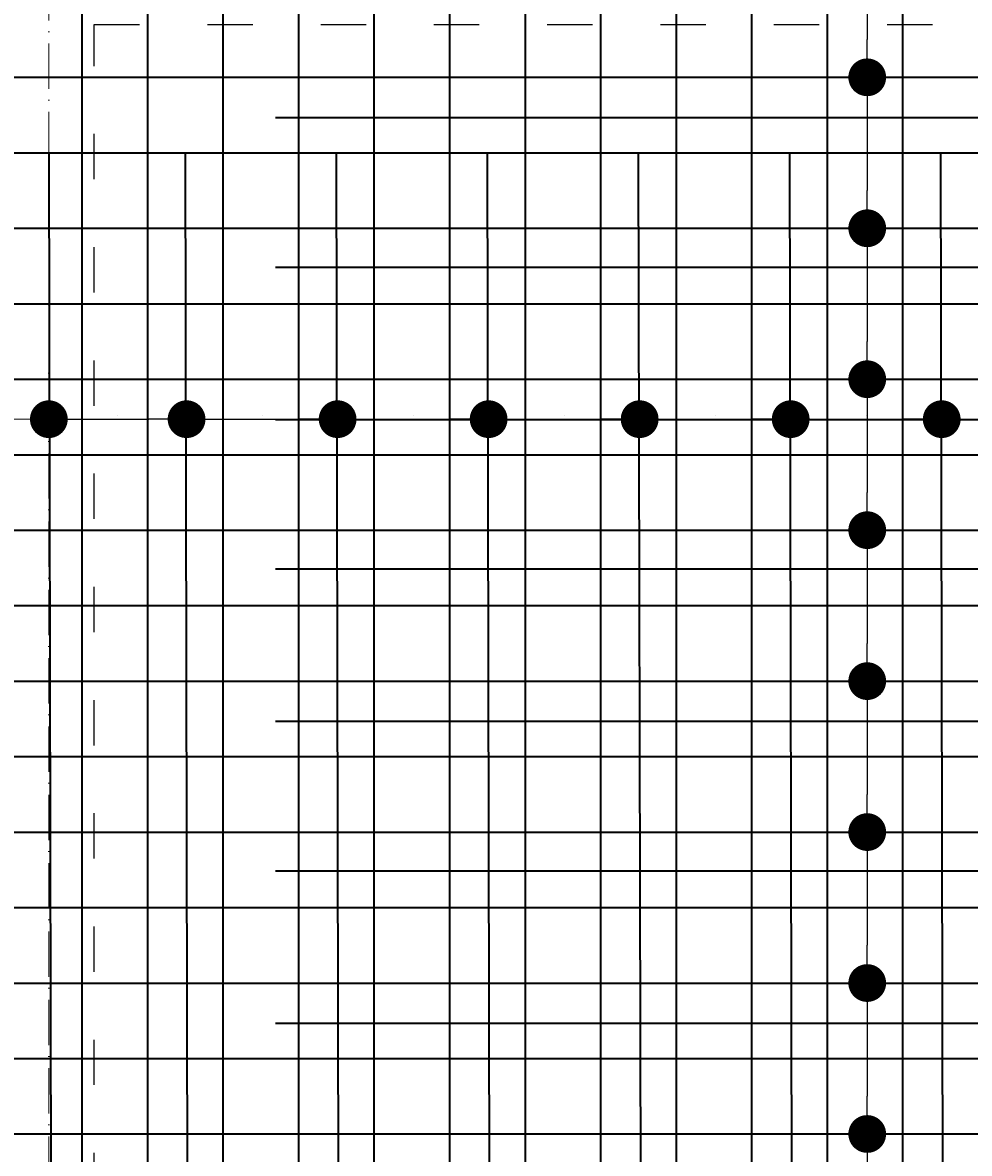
# Model space of a CAD drawing. Header units: millimetres. Extents: x 295948 to 312016, y 6878 to 18016.
# Tile 141 of 252: x 303163 to 303414, y 15973 to 16273. Entities that reach past the tile are written whole.
import ezdxf

# ---------------------------------------------------------------- set-up
doc = ezdxf.new("R2010")
doc.units = ezdxf.units.MM
doc.linetypes.add('ACAD_ISO03W100', pattern=[30, 12, -18])
doc.linetypes.add('ACAD_ISO10W100', pattern=[18, 12, -3, 0, -3])
for name, color, linetype, lineweight in [('konstrukcja wymiary', 1, 'Continuous', 13), ('osie', 5, 'ACAD_ISO10W100', 13), ('zbrojenie płyty', 141, 'Continuous', 35)]:
    doc.layers.add(name, color=color, linetype=linetype, lineweight=lineweight)
doc.layers.add('przerywane', color=6, linetype='ACAD_ISO03W100')
doc.styles.get("Standard").update_dxf_attribs({"font": 'romand.shx', "oblique": 10})
doc.dimstyles.new('kropki', dxfattribs={"dimtxt": 0.001, "dimasz": 10, "dimexe": 1.25, "dimexo": 0.625, "dimgap": 1, "dimtad": 1, "dimtxsty": 'Standard', "dimblk": 'DOT', "dimcen": 2.5, "dimadec": 0, "dimazin": 0, "dimtfac": 1, "dimtmove": 0, "dimatfit": 3, "dimfxl": 1, "dimfxlon": 1, "dimarcsym": 0})

# ---------------------------------------------------------------- blocks, each defined once
blk = doc.blocks.new('_Dot')
at = {"color": 0, "linetype": 'ByBlock', "lineweight": -2}
blk.add_line((-0.5, 0), (-1, 0), dxfattribs=at)
at = {"color": 0, "linetype": 'ByBlock', "const_width": 0.5}
blk.add_lwpolyline([(-0.25, 0, 1), (0.25, 0, 1)], format="xyb", close=True, dxfattribs=at)
blk = doc.blocks.new('*D2398')
at = {"layer": 'Defpoints', "color": 0, "transparency": 16777216}
for p in [(303376.56, 16298.24), (303376.56, 16258.24), (303387.19, 16258.24)]:
    blk.add_point(p, dxfattribs=at)
at = {"layer": 'konstrukcja wymiary', "color": 0, "lineweight": -2, "transparency": 16777216}
for p, q in [((303386.19, 16298.24), (303388.44, 16298.24)), ((303387.19, 16288.24), (303387.19, 16268.24)), ((303386.19, 16258.24), (303388.44, 16258.24))]:
    blk.add_line(p, q, dxfattribs=at)
at = {"layer": 'konstrukcja wymiary', "color": 0, "lineweight": -2, "transparency": 16777216, "xscale": 10, "yscale": 10, "zscale": 10}
for p, rotation in [((303387.19, 16298.24), 90), ((303387.19, 16258.24), 270)]:
    blk.add_blockref('_Dot', p, dxfattribs=dict(at, rotation=rotation))
at = {"layer": 'konstrukcja wymiary', "color": 0, "transparency": 16777216, "insert": (303386.19, 16278.24), "char_height": 0.001, "attachment_point": 5, "rotation": 90}
blk.add_mtext('40', dxfattribs=at)
blk = doc.blocks.new('*D2399')
at = {"layer": 'Defpoints', "color": 0, "transparency": 16777216}
for p in [(303376.56, 16258.24), (303376.56, 16218.24), (303387.19, 16218.24)]:
    blk.add_point(p, dxfattribs=at)
at = {"layer": 'konstrukcja wymiary', "color": 0, "lineweight": -2, "transparency": 16777216}
for p, q in [((303386.19, 16258.24), (303388.44, 16258.24)), ((303387.19, 16248.24), (303387.19, 16228.24)), ((303386.19, 16218.24), (303388.44, 16218.24))]:
    blk.add_line(p, q, dxfattribs=at)
at = {"layer": 'konstrukcja wymiary', "color": 0, "lineweight": -2, "transparency": 16777216, "xscale": 10, "yscale": 10, "zscale": 10}
for p, rotation in [((303387.19, 16258.24), 90), ((303387.19, 16218.24), 270)]:
    blk.add_blockref('_Dot', p, dxfattribs=dict(at, rotation=rotation))
at = {"layer": 'konstrukcja wymiary', "color": 0, "transparency": 16777216, "insert": (303386.19, 16238.24), "char_height": 0.001, "attachment_point": 5, "rotation": 90}
blk.add_mtext('40', dxfattribs=at)
blk = doc.blocks.new('*D2400')
at = {"layer": 'Defpoints', "color": 0, "transparency": 16777216}
for p in [(303376.56, 16218.24), (303376.56, 16178.24), (303387.19, 16178.24)]:
    blk.add_point(p, dxfattribs=at)
at = {"layer": 'konstrukcja wymiary', "color": 0, "lineweight": -2, "transparency": 16777216}
for p, q in [((303386.19, 16218.24), (303388.44, 16218.24)), ((303387.19, 16208.24), (303387.19, 16188.24)), ((303386.19, 16178.24), (303388.44, 16178.24))]:
    blk.add_line(p, q, dxfattribs=at)
at = {"layer": 'konstrukcja wymiary', "color": 0, "lineweight": -2, "transparency": 16777216, "xscale": 10, "yscale": 10, "zscale": 10}
for p, rotation in [((303387.19, 16218.24), 90), ((303387.19, 16178.24), 270)]:
    blk.add_blockref('_Dot', p, dxfattribs=dict(at, rotation=rotation))
at = {"layer": 'konstrukcja wymiary', "color": 0, "transparency": 16777216, "insert": (303386.19, 16198.24), "char_height": 0.001, "attachment_point": 5, "rotation": 90}
blk.add_mtext('40', dxfattribs=at)
blk = doc.blocks.new('*D2401')
at = {"layer": 'Defpoints', "color": 0, "transparency": 16777216}
for p in [(303376.56, 16178.24), (303376.56, 16138.24), (303387.19, 16138.24)]:
    blk.add_point(p, dxfattribs=at)
at = {"layer": 'konstrukcja wymiary', "color": 0, "lineweight": -2, "transparency": 16777216}
for p, q in [((303386.19, 16178.24), (303388.44, 16178.24)), ((303387.19, 16168.24), (303387.19, 16148.24)), ((303386.19, 16138.24), (303388.44, 16138.24))]:
    blk.add_line(p, q, dxfattribs=at)
at = {"layer": 'konstrukcja wymiary', "color": 0, "lineweight": -2, "transparency": 16777216, "xscale": 10, "yscale": 10, "zscale": 10}
for p, rotation in [((303387.19, 16178.24), 90), ((303387.19, 16138.24), 270)]:
    blk.add_blockref('_Dot', p, dxfattribs=dict(at, rotation=rotation))
at = {"layer": 'konstrukcja wymiary', "color": 0, "transparency": 16777216, "insert": (303386.19, 16158.24), "char_height": 0.001, "attachment_point": 5, "rotation": 90}
blk.add_mtext('40', dxfattribs=at)
blk = doc.blocks.new('*D2402')
at = {"layer": 'Defpoints', "color": 0, "transparency": 16777216}
for p in [(303376.56, 16138.24), (303376.56, 16098.24), (303387.19, 16098.24)]:
    blk.add_point(p, dxfattribs=at)
at = {"layer": 'konstrukcja wymiary', "color": 0, "lineweight": -2, "transparency": 16777216}
for p, q in [((303386.19, 16138.24), (303388.44, 16138.24)), ((303387.19, 16128.24), (303387.19, 16108.24)), ((303386.19, 16098.24), (303388.44, 16098.24))]:
    blk.add_line(p, q, dxfattribs=at)
at = {"layer": 'konstrukcja wymiary', "color": 0, "lineweight": -2, "transparency": 16777216, "xscale": 10, "yscale": 10, "zscale": 10}
for p, rotation in [((303387.19, 16138.24), 90), ((303387.19, 16098.24), 270)]:
    blk.add_blockref('_Dot', p, dxfattribs=dict(at, rotation=rotation))
at = {"layer": 'konstrukcja wymiary', "color": 0, "transparency": 16777216, "insert": (303386.19, 16118.24), "char_height": 0.001, "attachment_point": 5, "rotation": 90}
blk.add_mtext('40', dxfattribs=at)
blk = doc.blocks.new('*D2426')
at = {"layer": 'Defpoints', "color": 0, "transparency": 16777216}
for p in [(303376.56, 16098.24), (303376.56, 16058.24), (303387.19, 16058.24)]:
    blk.add_point(p, dxfattribs=at)
at = {"layer": 'konstrukcja wymiary', "color": 0, "lineweight": -2, "transparency": 16777216}
for p, q in [((303386.19, 16098.24), (303388.44, 16098.24)), ((303387.19, 16088.24), (303387.19, 16068.24)), ((303386.19, 16058.24), (303388.44, 16058.24))]:
    blk.add_line(p, q, dxfattribs=at)
at = {"layer": 'konstrukcja wymiary', "color": 0, "lineweight": -2, "transparency": 16777216, "xscale": 10, "yscale": 10, "zscale": 10}
for p, rotation in [((303387.19, 16098.24), 90), ((303387.19, 16058.24), 270)]:
    blk.add_blockref('_Dot', p, dxfattribs=dict(at, rotation=rotation))
at = {"layer": 'konstrukcja wymiary', "color": 0, "transparency": 16777216, "insert": (303386.19, 16078.24), "char_height": 0.001, "attachment_point": 5, "rotation": 90}
blk.add_mtext('40', dxfattribs=at)
blk = doc.blocks.new('*D2427')
at = {"layer": 'Defpoints', "color": 0, "transparency": 16777216}
for p in [(303376.56, 16058.24), (303376.56, 16018.24), (303387.19, 16018.24)]:
    blk.add_point(p, dxfattribs=at)
at = {"layer": 'konstrukcja wymiary', "color": 0, "lineweight": -2, "transparency": 16777216}
for p, q in [((303386.19, 16058.24), (303388.44, 16058.24)), ((303387.19, 16048.24), (303387.19, 16028.24)), ((303386.19, 16018.24), (303388.44, 16018.24))]:
    blk.add_line(p, q, dxfattribs=at)
at = {"layer": 'konstrukcja wymiary', "color": 0, "lineweight": -2, "transparency": 16777216, "xscale": 10, "yscale": 10, "zscale": 10}
for p, rotation in [((303387.19, 16058.24), 90), ((303387.19, 16018.24), 270)]:
    blk.add_blockref('_Dot', p, dxfattribs=dict(at, rotation=rotation))
at = {"layer": 'konstrukcja wymiary', "color": 0, "transparency": 16777216, "insert": (303386.19, 16038.24), "char_height": 0.001, "attachment_point": 5, "rotation": 90}
blk.add_mtext('40', dxfattribs=at)
blk = doc.blocks.new('*D2428')
at = {"layer": 'Defpoints', "color": 0, "transparency": 16777216}
for p in [(303376.56, 16018.24), (303376.56, 15978.24), (303387.19, 15978.24)]:
    blk.add_point(p, dxfattribs=at)
at = {"layer": 'konstrukcja wymiary', "color": 0, "lineweight": -2, "transparency": 16777216}
for p, q in [((303386.19, 16018.24), (303388.44, 16018.24)), ((303387.19, 16008.24), (303387.19, 15988.24)), ((303386.19, 15978.24), (303388.44, 15978.24))]:
    blk.add_line(p, q, dxfattribs=at)
at = {"layer": 'konstrukcja wymiary', "color": 0, "lineweight": -2, "transparency": 16777216, "xscale": 10, "yscale": 10, "zscale": 10}
for p, rotation in [((303387.19, 16018.24), 90), ((303387.19, 15978.24), 270)]:
    blk.add_blockref('_Dot', p, dxfattribs=dict(at, rotation=rotation))
at = {"layer": 'konstrukcja wymiary', "color": 0, "transparency": 16777216, "insert": (303386.19, 15998.24), "char_height": 0.001, "attachment_point": 5, "rotation": 90}
blk.add_mtext('40', dxfattribs=at)
blk = doc.blocks.new('*D2429')
at = {"layer": 'Defpoints', "color": 0, "transparency": 16777216}
for p in [(303376.56, 15978.24), (303377.56, 15938.24), (303387.19, 15938.24)]:
    blk.add_point(p, dxfattribs=at)
at = {"layer": 'konstrukcja wymiary', "color": 0, "lineweight": -2, "transparency": 16777216}
for p, q in [((303386.19, 15978.24), (303388.44, 15978.24)), ((303387.19, 15968.24), (303387.19, 15948.24)), ((303386.19, 15938.24), (303388.44, 15938.24))]:
    blk.add_line(p, q, dxfattribs=at)
at = {"layer": 'konstrukcja wymiary', "color": 0, "lineweight": -2, "transparency": 16777216, "xscale": 10, "yscale": 10, "zscale": 10}
for p, rotation in [((303387.19, 15978.24), 90), ((303387.19, 15938.24), 270)]:
    blk.add_blockref('_Dot', p, dxfattribs=dict(at, rotation=rotation))
at = {"layer": 'konstrukcja wymiary', "color": 0, "transparency": 16777216, "insert": (303386.19, 15958.24), "char_height": 0.001, "attachment_point": 5, "rotation": 90}
blk.add_mtext('40', dxfattribs=at)
blk = doc.blocks.new('*D2618')
at = {"layer": 'Defpoints', "color": 0, "transparency": 16777216}
for p in [(303170.44, 16178.24), (303206.92, 16178.24), (303206.92, 16167.65)]:
    blk.add_point(p, dxfattribs=at)
at = {"layer": 'konstrukcja wymiary', "color": 0, "lineweight": -2, "transparency": 16777216}
for p, q in [((303170.44, 16168.65), (303170.44, 16166.4)), ((303206.92, 16168.65), (303206.92, 16166.4)), ((303180.44, 16167.65), (303196.92, 16167.65))]:
    blk.add_line(p, q, dxfattribs=at)
at = {"layer": 'konstrukcja wymiary', "color": 0, "lineweight": -2, "transparency": 16777216, "xscale": 10, "yscale": 10, "zscale": 10, "rotation": 180}
blk.add_blockref('_Dot', (303170.44, 16167.65), dxfattribs=at)
at = {"layer": 'konstrukcja wymiary', "color": 0, "lineweight": -2, "transparency": 16777216, "xscale": 10, "yscale": 10, "zscale": 10}
blk.add_blockref('_Dot', (303206.92, 16167.65), dxfattribs=at)
at = {"layer": 'konstrukcja wymiary', "color": 0, "transparency": 16777216, "insert": (303188.68, 16168.65), "char_height": 0.001, "attachment_point": 5}
blk.add_mtext('36,48', dxfattribs=at)
blk = doc.blocks.new('*D2619')
at = {"layer": 'Defpoints', "color": 0, "transparency": 16777216}
for p in [(303206.92, 16178.24), (303246.92, 16178.24), (303246.92, 16167.65)]:
    blk.add_point(p, dxfattribs=at)
at = {"layer": 'konstrukcja wymiary', "color": 0, "lineweight": -2, "transparency": 16777216}
for p, q in [((303206.92, 16168.65), (303206.92, 16166.4)), ((303246.92, 16168.65), (303246.92, 16166.4)), ((303216.92, 16167.65), (303236.92, 16167.65))]:
    blk.add_line(p, q, dxfattribs=at)
at = {"layer": 'konstrukcja wymiary', "color": 0, "lineweight": -2, "transparency": 16777216, "xscale": 10, "yscale": 10, "zscale": 10, "rotation": 180}
blk.add_blockref('_Dot', (303206.92, 16167.65), dxfattribs=at)
at = {"layer": 'konstrukcja wymiary', "color": 0, "lineweight": -2, "transparency": 16777216, "xscale": 10, "yscale": 10, "zscale": 10}
blk.add_blockref('_Dot', (303246.92, 16167.65), dxfattribs=at)
at = {"layer": 'konstrukcja wymiary', "color": 0, "transparency": 16777216, "insert": (303226.92, 16168.65), "char_height": 0.001, "attachment_point": 5}
blk.add_mtext('40', dxfattribs=at)
blk = doc.blocks.new('*D2620')
at = {"layer": 'Defpoints', "color": 0, "transparency": 16777216}
for p in [(303246.92, 16178.24), (303286.92, 16178.24), (303286.92, 16167.65)]:
    blk.add_point(p, dxfattribs=at)
at = {"layer": 'konstrukcja wymiary', "color": 0, "lineweight": -2, "transparency": 16777216}
for p, q in [((303246.92, 16168.65), (303246.92, 16166.4)), ((303286.92, 16168.65), (303286.92, 16166.4)), ((303256.92, 16167.65), (303276.92, 16167.65))]:
    blk.add_line(p, q, dxfattribs=at)
at = {"layer": 'konstrukcja wymiary', "color": 0, "lineweight": -2, "transparency": 16777216, "xscale": 10, "yscale": 10, "zscale": 10, "rotation": 180}
blk.add_blockref('_Dot', (303246.92, 16167.65), dxfattribs=at)
at = {"layer": 'konstrukcja wymiary', "color": 0, "lineweight": -2, "transparency": 16777216, "xscale": 10, "yscale": 10, "zscale": 10}
blk.add_blockref('_Dot', (303286.92, 16167.65), dxfattribs=at)
at = {"layer": 'konstrukcja wymiary', "color": 0, "transparency": 16777216, "insert": (303266.92, 16168.65), "char_height": 0.001, "attachment_point": 5}
blk.add_mtext('40', dxfattribs=at)
blk = doc.blocks.new('*D2621')
at = {"layer": 'Defpoints', "color": 0, "transparency": 16777216}
for p in [(303286.92, 16178.24), (303326.92, 16178.24), (303326.92, 16167.65)]:
    blk.add_point(p, dxfattribs=at)
at = {"layer": 'konstrukcja wymiary', "color": 0, "lineweight": -2, "transparency": 16777216}
for p, q in [((303286.92, 16168.65), (303286.92, 16166.4)), ((303326.92, 16168.65), (303326.92, 16166.4)), ((303296.92, 16167.65), (303316.92, 16167.65))]:
    blk.add_line(p, q, dxfattribs=at)
at = {"layer": 'konstrukcja wymiary', "color": 0, "lineweight": -2, "transparency": 16777216, "xscale": 10, "yscale": 10, "zscale": 10, "rotation": 180}
blk.add_blockref('_Dot', (303286.92, 16167.65), dxfattribs=at)
at = {"layer": 'konstrukcja wymiary', "color": 0, "lineweight": -2, "transparency": 16777216, "xscale": 10, "yscale": 10, "zscale": 10}
blk.add_blockref('_Dot', (303326.92, 16167.65), dxfattribs=at)
at = {"layer": 'konstrukcja wymiary', "color": 0, "transparency": 16777216, "insert": (303306.92, 16168.65), "char_height": 0.001, "attachment_point": 5}
blk.add_mtext('40', dxfattribs=at)
blk = doc.blocks.new('*D2622')
at = {"layer": 'Defpoints', "color": 0, "transparency": 16777216}
for p in [(303326.92, 16178.24), (303366.92, 16178.24), (303366.92, 16167.65)]:
    blk.add_point(p, dxfattribs=at)
at = {"layer": 'konstrukcja wymiary', "color": 0, "lineweight": -2, "transparency": 16777216}
for p, q in [((303326.92, 16168.65), (303326.92, 16166.4)), ((303366.92, 16168.65), (303366.92, 16166.4)), ((303336.92, 16167.65), (303356.92, 16167.65))]:
    blk.add_line(p, q, dxfattribs=at)
at = {"layer": 'konstrukcja wymiary', "color": 0, "lineweight": -2, "transparency": 16777216, "xscale": 10, "yscale": 10, "zscale": 10, "rotation": 180}
blk.add_blockref('_Dot', (303326.92, 16167.65), dxfattribs=at)
at = {"layer": 'konstrukcja wymiary', "color": 0, "lineweight": -2, "transparency": 16777216, "xscale": 10, "yscale": 10, "zscale": 10}
blk.add_blockref('_Dot', (303366.92, 16167.65), dxfattribs=at)
at = {"layer": 'konstrukcja wymiary', "color": 0, "transparency": 16777216, "insert": (303346.92, 16168.65), "char_height": 0.001, "attachment_point": 5}
blk.add_mtext('40', dxfattribs=at)
blk = doc.blocks.new('*D2613')
at = {"layer": 'Defpoints', "color": 0, "transparency": 16777216}
for p in [(303366.92, 16178.24), (303406.92, 16178.24), (303406.92, 16167.65)]:
    blk.add_point(p, dxfattribs=at)
at = {"layer": 'konstrukcja wymiary', "color": 0, "lineweight": -2, "transparency": 16777216}
for p, q in [((303366.92, 16168.65), (303366.92, 16166.4)), ((303406.92, 16168.65), (303406.92, 16166.4)), ((303376.92, 16167.65), (303396.92, 16167.65))]:
    blk.add_line(p, q, dxfattribs=at)
at = {"layer": 'konstrukcja wymiary', "color": 0, "lineweight": -2, "transparency": 16777216, "xscale": 10, "yscale": 10, "zscale": 10, "rotation": 180}
blk.add_blockref('_Dot', (303366.92, 16167.65), dxfattribs=at)
at = {"layer": 'konstrukcja wymiary', "color": 0, "lineweight": -2, "transparency": 16777216, "xscale": 10, "yscale": 10, "zscale": 10}
blk.add_blockref('_Dot', (303406.92, 16167.65), dxfattribs=at)
at = {"layer": 'konstrukcja wymiary', "color": 0, "transparency": 16777216, "insert": (303386.92, 16168.65), "char_height": 0.001, "attachment_point": 5}
blk.add_mtext('40', dxfattribs=at)
blk = doc.blocks.new('*D2614')
at = {"layer": 'Defpoints', "color": 0, "transparency": 16777216}
for p in [(303406.92, 16178.24), (303447.35, 16178.24), (303447.35, 16167.65)]:
    blk.add_point(p, dxfattribs=at)
at = {"layer": 'konstrukcja wymiary', "color": 0, "lineweight": -2, "transparency": 16777216}
for p, q in [((303406.92, 16168.65), (303406.92, 16166.4)), ((303447.35, 16168.65), (303447.35, 16166.4)), ((303416.92, 16167.65), (303437.35, 16167.65))]:
    blk.add_line(p, q, dxfattribs=at)
at = {"layer": 'konstrukcja wymiary', "color": 0, "lineweight": -2, "transparency": 16777216, "xscale": 10, "yscale": 10, "zscale": 10, "rotation": 180}
blk.add_blockref('_Dot', (303406.92, 16167.65), dxfattribs=at)
at = {"layer": 'konstrukcja wymiary', "color": 0, "lineweight": -2, "transparency": 16777216, "xscale": 10, "yscale": 10, "zscale": 10}
blk.add_blockref('_Dot', (303447.35, 16167.65), dxfattribs=at)
at = {"layer": 'konstrukcja wymiary', "color": 0, "transparency": 16777216, "insert": (303427.14, 16168.65), "char_height": 0.001, "attachment_point": 5}
blk.add_mtext('40,43', dxfattribs=at)

msp = doc.modelspace()

# ---------------------------------------------------------------- linework, layer by layer
at = {"layer": 'konstrukcja wymiary'}
msp.add_line((303182.44, 16167.647), (303072.526, 16167.647), dxfattribs=at)
at = {"layer": 'osie'}
msp.add_line((303170.44, 17045.509), (303170.44, 15571.332), dxfattribs=at)
at = {"layer": 'przerywane'}
for p, q in [((303182.44, 15661.224), (303182.44, 16272.224)), ((303182.44, 16272.224), (303778.44, 16272.224))]:
    msp.add_line(p, q, dxfattribs=at)
at = {"layer": 'zbrojenie płyty'}
for p, q in [((303179.144, 16887.224), (303179.144, 15887.224)), ((303216.558, 16887.224), (303216.558, 15887.224)), ((303256.558, 16887.224), (303256.558, 15887.224)), ((303296.558, 16887.224), (303296.558, 15887.224)), ((303336.558, 16887.224), (303336.558, 15887.224)), ((303376.558, 16887.224), (303376.558, 15887.224)), ((303196.558, 16626.224), (303196.558, 15626.224)), ((303236.558, 16626.224), (303236.558, 15626.224)), ((303276.558, 16626.224), (303276.558, 15626.224)), ((303316.558, 16626.224), (303316.558, 15626.224)), ((303356.558, 16626.224), (303356.558, 15626.224)), ((303396.558, 16626.224), (303396.558, 15626.224)), ((303147.44, 16258.243), (303520.44, 16258.243)), ((303230.44, 16247.605), (303730.44, 16247.605)), ((303147.44, 16238.243), (303822.132, 16238.243)), ((303170.4, 16238.243), (303171.4, 15738.243)), ((303206.558, 16238.243), (303207.558, 15738.243)), ((303246.558, 16238.243), (303247.558, 15738.243)), ((303286.558, 16238.243), (303287.558, 15738.243)), ((303326.558, 16238.243), (303327.558, 15738.243)), ((303366.558, 16238.243), (303367.558, 15738.243)), ((303406.558, 16238.243), (303407.558, 15738.243)), ((303147.44, 16218.243), (303520.44, 16218.243)), ((303230.44, 16207.957), (303730.44, 16207.957)), ((303147.44, 16198.243), (303822.132, 16198.243)), ((303147.44, 16178.243), (303520.44, 16178.243)), ((303230.44, 16167.605), (303730.44, 16167.605)), ((303147.44, 16158.243), (303822.132, 16158.243)), ((303147.44, 16138.243), (303520.44, 16138.243)), ((303230.44, 16127.957), (303730.44, 16127.957)), ((303147.44, 16118.243), (303822.132, 16118.243)), ((303147.44, 16098.243), (303520.44, 16098.243)), ((303230.44, 16087.605), (303730.44, 16087.605)), ((303147.44, 16078.243), (303822.132, 16078.243)), ((303147.44, 16058.243), (303520.44, 16058.243)), ((303230.44, 16047.957), (303730.44, 16047.957)), ((303147.44, 16038.243), (303822.132, 16038.243)), ((303147.44, 16018.243), (303520.44, 16018.243)), ((303230.44, 16007.605), (303730.44, 16007.605)), ((303147.44, 15998.243), (303822.132, 15998.243)), ((303147.44, 15978.243), (303520.44, 15978.243))]:
    msp.add_line(p, q, dxfattribs=at)

# ---------------------------------------------------------------- dimensions: what is measured, and where the dimension line sits
at = {"layer": 'konstrukcja wymiary'}
for base, p1, p2, picture, middle in [((303387.189, 16258.243), (303376.558, 16298.243), (303376.558, 16258.243), '*D2398', (303386.188, 16278.243)), ((303387.189, 16218.243), (303376.558, 16258.243), (303376.558, 16218.243), '*D2399', (303386.188, 16238.243)), ((303387.189, 16178.243), (303376.558, 16218.243), (303376.558, 16178.243), '*D2400', (303386.188, 16198.243)), ((303387.189, 16138.243), (303376.558, 16178.243), (303376.558, 16138.243), '*D2401', (303386.188, 16158.243)), ((303387.189, 16098.243), (303376.558, 16138.243), (303376.558, 16098.243), '*D2402', (303386.188, 16118.243)), ((303387.189, 16058.243), (303376.558, 16098.243), (303376.558, 16058.243), '*D2426', (303386.188, 16078.243)), ((303387.189, 16018.243), (303376.558, 16058.243), (303376.558, 16018.243), '*D2427', (303386.188, 16038.243)), ((303387.189, 15978.243), (303376.558, 16018.243), (303376.558, 15978.243), '*D2428', (303386.188, 15998.243)), ((303387.189, 15938.243), (303376.558, 15978.243), (303377.558, 15938.243), '*D2429', (303386.188, 15958.243))]:
    dim = msp.add_linear_dim(base=base, p1=p1, p2=p2, angle=90, dimstyle='kropki', override={"dimtmove": 1}, dxfattribs=at)
    dim.commit()
    dim.dimension.update_dxf_attribs({"geometry": picture, "text_midpoint": middle})
dim = msp.add_linear_dim(base=(303206.923, 16167.647), p1=(303170.44, 16178.243), p2=(303206.923, 16178.243), dimstyle='kropki', dxfattribs=at)
dim.commit()
dim.dimension.update_dxf_attribs({"geometry": '*D2618', "text_midpoint": (303188.681, 16168.648)})
for base, p1, p2, picture, middle in [((303246.923, 16167.647), (303206.923, 16178.243), (303246.923, 16178.243), '*D2619', (303226.923, 16168.648)), ((303286.923, 16167.647), (303246.923, 16178.243), (303286.923, 16178.243), '*D2620', (303266.923, 16168.648)), ((303326.923, 16167.647), (303286.923, 16178.243), (303326.923, 16178.243), '*D2621', (303306.923, 16168.648)), ((303366.923, 16167.647), (303326.923, 16178.243), (303366.923, 16178.243), '*D2622', (303346.923, 16168.648)), ((303406.923, 16167.647), (303366.923, 16178.243), (303406.923, 16178.243), '*D2613', (303386.923, 16168.648)), ((303447.353, 16167.647), (303406.923, 16178.243), (303447.353, 16178.243), '*D2614', (303427.138, 16168.648))]:
    dim = msp.add_linear_dim(base=base, p1=p1, p2=p2, dimstyle='kropki', override={"dimtmove": 1}, dxfattribs=at)
    dim.commit()
    dim.dimension.update_dxf_attribs({"geometry": picture, "text_midpoint": middle})

doc.saveas('drawing.dxf')
